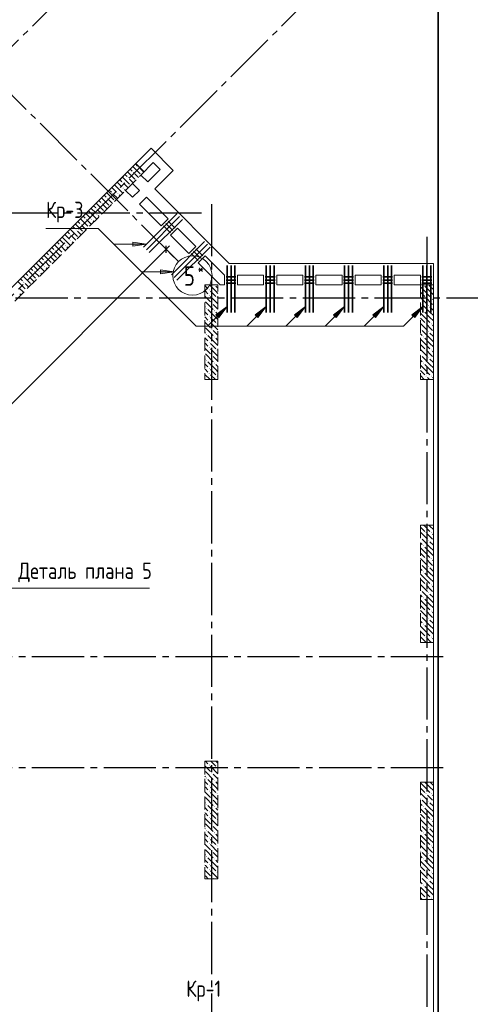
# Model space of a CAD drawing. Header units: millimetres. Extents: x 0 to 43617, y 0 to 59400.
# Tile 15 of 26: x 26737 to 33639, y 13706 to 28795. Entities that reach past the tile are written whole.
import ezdxf

# ---------------------------------------------------------------- set-up
doc = ezdxf.new("R2010")
doc.units = ezdxf.units.MM
doc.linetypes.add('______2', pattern=[270, 200, -70])
doc.linetypes.add('______5', pattern=[1100, 800, -100, 100, -100])
doc.layers.add('S1 Стержни арматуры фон', color=7, linetype='______2', lineweight=13, true_color=0xa0a0a0)
doc.layers.add('Поперечное армирование AW фон', color=7, linetype='______2', lineweight=13, true_color=0xa0a0a0)
for name, color, linetype, lineweight in [('Standard', 7, 'Continuous', 25), ('ЖБ Перекрытие верхний уровень', 7, 'Continuous', 35), ('ЖБ Пилон', 7, 'Continuous', 35), ('ЖБ Стена верхний уровень', 7, 'Continuous', 35), ('Оси', 40, '______5', 18), ('Позиционная метка номер позиции', 7, 'Continuous', 13), ('Примечания', 7, 'Continuous', 25)]:
    doc.layers.add(name, color=color, linetype=linetype, lineweight=lineweight)
doc.styles.add('GOST 2.304-81', font='txt')
doc.styles.add('ISOCPEUR', font='txt')

msp = doc.modelspace()

# ---------------------------------------------------------------- hatches: boundary and pattern name
at = {"layer": 'ЖБ Пилон', "linetype": 'Continuous', "lineweight": 18, "transparency": 33554687}
for points in [[(29634, 24653), (29641, 24660), (29647, 24653), (29641, 24647)], [(29724, 24730), (29721, 24727), (29718, 24730)], [(32924, 24730), (32921, 24727), (32918, 24730)], [(29634, 24573), (29641, 24580), (29647, 24573), (29641, 24567)], [(29674, 24453), (29681, 24460), (29687, 24453), (29681, 24447)], [(29754, 24533), (29761, 24540), (29767, 24533), (29761, 24527)], [(32874, 24453), (32881, 24460), (32887, 24453), (32881, 24447)], [(32954, 24533), (32961, 24540), (32967, 24533), (32961, 24527)], [(33034, 24533), (33041, 24540), (33047, 24533), (33041, 24527)], [(29594, 24373), (29601, 24380), (29607, 24373), (29601, 24367)], [(29714, 24333), (29721, 24340), (29727, 24333), (29721, 24327)], [(32914, 24333), (32921, 24340), (32927, 24333), (32921, 24327)], [(32994, 24413), (33001, 24420), (33007, 24413), (33001, 24407)], [(29634, 24253), (29641, 24260), (29647, 24253), (29641, 24247)], [(29634, 24173), (29641, 24180), (29647, 24173), (29641, 24167)], [(29674, 24053), (29681, 24060), (29687, 24053), (29681, 24047)], [(29754, 24133), (29761, 24140), (29767, 24133), (29761, 24127)], [(32874, 24053), (32881, 24060), (32887, 24053), (32881, 24047)], [(32954, 24133), (32961, 24140), (32967, 24133), (32961, 24127)], [(32994, 24013), (33001, 24020), (33007, 24013), (33001, 24007)], [(33034, 24133), (33041, 24140), (33047, 24133), (33041, 24127)], [(29594, 23973), (29601, 23980), (29607, 23973), (29601, 23967)], [(29634, 23853), (29641, 23860), (29647, 23853), (29641, 23847)], [(29714, 23933), (29721, 23940), (29727, 23933), (29721, 23927)], [(32914, 23933), (32921, 23940), (32927, 23933), (32921, 23927)], [(29634, 23773), (29641, 23780), (29647, 23773), (29641, 23767)], [(29754, 23733), (29761, 23740), (29767, 23733), (29761, 23727)], [(32954, 23733), (32961, 23740), (32967, 23733), (32961, 23727)], [(33034, 23733), (33041, 23740), (33047, 23733), (33041, 23727)], [(29594, 23573), (29601, 23580), (29607, 23573), (29601, 23567)], [(29674, 23653), (29681, 23660), (29687, 23653), (29681, 23647)], [(29714, 23533), (29721, 23540), (29727, 23533), (29721, 23527)], [(32874, 23653), (32881, 23660), (32887, 23653), (32881, 23647)], [(32914, 23533), (32921, 23540), (32927, 23533), (32921, 23527)], [(32994, 23613), (33001, 23620), (33007, 23613), (33001, 23607)], [(29634, 23453), (29641, 23460), (29647, 23453), (29641, 23447)], [(29634, 23373), (29641, 23380), (29647, 23373), (29641, 23367)], [(29754, 23333), (29761, 23340), (29767, 23333), (29761, 23327)], [(32954, 23333), (32961, 23340), (32967, 23333), (32961, 23327)], [(33034, 23333), (33041, 23340), (33047, 23333), (33041, 23327)], [(32874, 20853), (32881, 20860), (32887, 20853), (32881, 20847)], [(32954, 20933), (32961, 20940), (32967, 20933), (32961, 20927)], [(33034, 20933), (33041, 20940), (33047, 20933), (33041, 20927)], [(32914, 20733), (32921, 20740), (32927, 20733), (32921, 20727)], [(32994, 20813), (33001, 20820), (33007, 20813), (33001, 20807)], [(32954, 20533), (32961, 20540), (32967, 20533), (32961, 20527)], [(33034, 20533), (33041, 20540), (33047, 20533), (33041, 20527)], [(32874, 20453), (32881, 20460), (32887, 20453), (32881, 20447)], [(32994, 20413), (33001, 20420), (33007, 20413), (33001, 20407)], [(32914, 20333), (32921, 20340), (32927, 20333), (32921, 20327)], [(32954, 20133), (32961, 20140), (32967, 20133), (32961, 20127)], [(33034, 20133), (33041, 20140), (33047, 20133), (33041, 20127)], [(32874, 20053), (32881, 20060), (32887, 20053), (32881, 20047)], [(32914, 19933), (32921, 19940), (32927, 19933), (32921, 19927)], [(32994, 20013), (33001, 20020), (33007, 20013), (33001, 20007)], [(32874, 19653), (32881, 19660), (32887, 19653), (32881, 19647)], [(32954, 19733), (32961, 19740), (32967, 19733), (32961, 19727)], [(32994, 19613), (33001, 19620), (33007, 19613), (33001, 19607)], [(33034, 19733), (33041, 19740), (33047, 19733), (33041, 19727)], [(32914, 19533), (32921, 19540), (32927, 19533), (32921, 19527)], [(32954, 19333), (32961, 19340), (32967, 19333), (32961, 19327)], [(33034, 19333), (33041, 19340), (33047, 19333), (33041, 19327)], [(32874, 19253), (32881, 19260), (32887, 19253), (32884, 19250), (32878, 19250)], [(29634, 17373), (29641, 17380), (29647, 17373), (29641, 17367)], [(29674, 17253), (29681, 17260), (29687, 17253), (29681, 17247)], [(29754, 17333), (29761, 17340), (29767, 17333), (29761, 17327)], [(29594, 17173), (29601, 17180), (29607, 17173), (29601, 17167)], [(29634, 17053), (29641, 17060), (29647, 17053), (29641, 17047)], [(29714, 17133), (29721, 17140), (29727, 17133), (29721, 17127)], [(29634, 16973), (29641, 16980), (29647, 16973), (29641, 16967)], [(29754, 16933), (29761, 16940), (29767, 16933), (29761, 16927)], [(32954, 16933), (32961, 16940), (32967, 16933), (32961, 16927)], [(33034, 16933), (33041, 16940), (33047, 16933), (33041, 16927)], [(29594, 16773), (29601, 16780), (29607, 16773), (29601, 16767)], [(29674, 16853), (29681, 16860), (29687, 16853), (29681, 16847)], [(32874, 16853), (32881, 16860), (32887, 16853), (32881, 16847)], [(32994, 16813), (33001, 16820), (33007, 16813), (33001, 16807)], [(29634, 16653), (29641, 16660), (29647, 16653), (29641, 16647)], [(29714, 16733), (29721, 16740), (29727, 16733), (29721, 16727)], [(32914, 16733), (32921, 16740), (32927, 16733), (32921, 16727)], [(29634, 16573), (29641, 16580), (29647, 16573), (29641, 16567)], [(29674, 16453), (29681, 16460), (29687, 16453), (29681, 16447)], [(29754, 16533), (29761, 16540), (29767, 16533), (29761, 16527)], [(32874, 16453), (32881, 16460), (32887, 16453), (32881, 16447)], [(32954, 16533), (32961, 16540), (32967, 16533), (32961, 16527)], [(33034, 16533), (33041, 16540), (33047, 16533), (33041, 16527)], [(29594, 16373), (29601, 16380), (29607, 16373), (29601, 16367)], [(29714, 16333), (29721, 16340), (29727, 16333), (29721, 16327)], [(32914, 16333), (32921, 16340), (32927, 16333), (32921, 16327)], [(32994, 16413), (33001, 16420), (33007, 16413), (33001, 16407)], [(29634, 16253), (29641, 16260), (29647, 16253), (29641, 16247)], [(29634, 16173), (29641, 16180), (29647, 16173), (29641, 16167)], [(29674, 16053), (29681, 16060), (29687, 16053), (29681, 16047)], [(29754, 16133), (29761, 16140), (29767, 16133), (29761, 16127)], [(32874, 16053), (32881, 16060), (32887, 16053), (32881, 16047)], [(32954, 16133), (32961, 16140), (32967, 16133), (32961, 16127)], [(32994, 16013), (33001, 16020), (33007, 16013), (33001, 16007)], [(33034, 16133), (33041, 16140), (33047, 16133), (33041, 16127)], [(29594, 15973), (29601, 15980), (29607, 15973), (29601, 15967)], [(29634, 15853), (29641, 15860), (29647, 15853), (29641, 15847)], [(29714, 15933), (29721, 15940), (29727, 15933), (29721, 15927)], [(32914, 15933), (32921, 15940), (32927, 15933), (32921, 15927)], [(29634, 15773), (29641, 15780), (29647, 15773), (29641, 15767)], [(29754, 15733), (29761, 15740), (29767, 15733), (29761, 15727)], [(32954, 15733), (32961, 15740), (32967, 15733), (32961, 15727)], [(33034, 15733), (33041, 15740), (33047, 15733), (33041, 15727)], [(29674, 15653), (29681, 15660), (29687, 15653), (29681, 15647)], [(32874, 15653), (32881, 15660), (32887, 15653), (32881, 15647)], [(32994, 15613), (33001, 15620), (33007, 15613), (33001, 15607)], [(32914, 15533), (32921, 15540), (32927, 15533), (32921, 15527)], [(32954, 15333), (32961, 15340), (32967, 15333), (32961, 15327)], [(33034, 15333), (33041, 15340), (33047, 15333), (33041, 15327)]]:
    msp.add_hatch(color=7, dxfattribs=at).paths.add_polyline_path(points, flags=16)
at = {"layer": 'ЖБ Стена верхний уровень', "linetype": 'Continuous', "lineweight": 18, "transparency": 33554687}
for points in [[(28474, 26453), (28481, 26460), (28487, 26453), (28481, 26447)], [(28554, 26533), (28561, 26540), (28567, 26533), (28561, 26527)], [(28314, 26293), (28321, 26300), (28327, 26293), (28321, 26287)], [(28394, 26373), (28401, 26380), (28407, 26373), (28401, 26367)], [(28154, 26133), (28161, 26140), (28167, 26133), (28161, 26127)], [(28234, 26133), (28241, 26140), (28247, 26133), (28241, 26127)], [(28314, 26213), (28321, 26220), (28327, 26213), (28321, 26207)], [(27994, 25973), (28001, 25980), (28007, 25973), (28001, 25967)], [(28074, 26053), (28081, 26060), (28087, 26053), (28081, 26047)], [(27914, 25893), (27921, 25900), (27927, 25893), (27921, 25887)], [(27914, 25813), (27921, 25820), (27927, 25813), (27921, 25807)], [(27674, 25653), (27681, 25660), (27687, 25653), (27681, 25647)], [(27754, 25733), (27761, 25740), (27767, 25733), (27761, 25727)], [(27834, 25733), (27841, 25740), (27847, 25733), (27841, 25727)], [(27594, 25573), (27601, 25580), (27607, 25573), (27601, 25567)], [(27514, 25493), (27521, 25500), (27527, 25493), (27521, 25487)], [(27514, 25413), (27521, 25420), (27527, 25413), (27521, 25407)], [(27274, 25253), (27281, 25260), (27287, 25253), (27281, 25247)], [(27354, 25333), (27361, 25340), (27367, 25333), (27361, 25327)], [(27434, 25333), (27441, 25340), (27447, 25333), (27441, 25327)], [(27114, 25093), (27121, 25100), (27127, 25093), (27121, 25087)], [(27194, 25173), (27201, 25180), (27207, 25173), (27201, 25167)], [(26954, 24933), (26961, 24940), (26967, 24933), (26961, 24927)], [(27034, 24933), (27041, 24940), (27047, 24933), (27041, 24927)], [(27114, 25013), (27121, 25020), (27127, 25013), (27121, 25007)], [(26794, 24773), (26801, 24780), (26807, 24773), (26801, 24767)], [(26874, 24853), (26881, 24860), (26887, 24853), (26881, 24847)]]:
    msp.add_hatch(color=7, dxfattribs=at).paths.add_polyline_path(points, flags=16)
at = {"layer": 'Позиционная метка номер позиции', "linetype": 'Continuous', "lineweight": 13, "transparency": 33554687}
for points in [[(28471, 25386), (28681, 25356), (28471, 25326)], [(28471, 25386), (28681, 25356), (28471, 25326)], [(28895, 24961), (29105, 24931), (28895, 24901)], [(29744, 24271), (29914, 24398), (29787, 24229)], [(30344, 24271), (30514, 24398), (30387, 24229)], [(30944, 24271), (31114, 24398), (30987, 24229)], [(31544, 24271), (31714, 24398), (31587, 24229)], [(32144, 24271), (32314, 24398), (32187, 24229)], [(32744, 24271), (32914, 24398), (32787, 24229)], [(32744, 24271), (32914, 24398), (32787, 24229)]]:
    msp.add_hatch(color=7, dxfattribs=at).paths.add_polyline_path(points, flags=16)

# ---------------------------------------------------------------- linework, layer by layer
at = {"layer": 'S1 Стержни арматуры фон', "color": 7, "linetype": 'Continuous', "lineweight": 35, "transparency": 33554687}
for p, q in [((29145, 25820), (28636, 25311)), ((29187, 25777), (28678, 25268)), ((29230, 25735), (28721, 25226)), ((29569, 25395), (29060, 24886)), ((29612, 25353), (29102, 24844)), ((29654, 25311), (29145, 24801)), ((29914, 25030), (29914, 24310)), ((29974, 25030), (29974, 24310)), ((30034, 25030), (30034, 24310)), ((30514, 25030), (30514, 24310)), ((30574, 25030), (30574, 24310)), ((30634, 25030), (30634, 24310)), ((31114, 25030), (31114, 24310)), ((31174, 25030), (31174, 24310)), ((31234, 25030), (31234, 24310)), ((31714, 25030), (31714, 24310)), ((31774, 25030), (31774, 24310)), ((31834, 25030), (31834, 24310)), ((32314, 25030), (32314, 24310)), ((32374, 25030), (32374, 24310)), ((32434, 25030), (32434, 24310)), ((32914, 25030), (32914, 24310)), ((32974, 25030), (32974, 24310)), ((33034, 25030), (33034, 24310))]:
    msp.add_line(p, q, dxfattribs=at)
at = {"layer": 'Standard', "color": 251, "linetype": 'Continuous', "lineweight": -3, "true_color": 0x656565, "transparency": 33554687}
for q in [(28893, 25365), (29070, 25188), (29100, 25158)]:
    msp.add_line((28981, 25276), q, dxfattribs=at)
at = {"layer": 'Standard', "color": 7, "linetype": 'Continuous', "lineweight": 13, "transparency": 33554687}
for p, q in [((23282, 19577), (28981, 25276)), ((28981, 25276), (29034, 25329))]:
    msp.add_line(p, q, dxfattribs=at)
at = {"layer": 'Standard', "color": 7, "linetype": 'Continuous', "lineweight": 25, "transparency": 33554687}
msp.add_line((28981, 25223), (28981, 25329), dxfattribs=at)
at = {"layer": 'Standard', "color": 254, "linetype": 'Continuous', "lineweight": 35, "true_color": 0xc4c4ff, "transparency": 33554687}
msp.add_lwpolyline([(7324, 10030), (33149, 10030), (33149, 57295), (7324, 57295), (7324, 10030)], dxfattribs=at)
at = {"layer": 'ЖБ Перекрытие верхний уровень', "color": 7, "linetype": 'Continuous', "lineweight": 18, "transparency": 33554687}
for p, q in [((28749, 26824), (23700, 21775)), ((29088, 26484), (28749, 26824)), ((28593, 26414), (28784, 26605)), ((28784, 26605), (28890, 26499)), ((28699, 26308), (28593, 26414)), ((28890, 26499), (28699, 26308)), ((28806, 26202), (29088, 26484)), ((28360, 26180), (28466, 26286)), ((28466, 26286), (28572, 26180)), ((28466, 26074), (28360, 26180)), ((28572, 26180), (28466, 26074)), ((29947, 25060), (28806, 26202)), ((28572, 25968), (28678, 26074)), ((28904, 25636), (28572, 25968)), ((28678, 26074), (29011, 25742)), ((29011, 25742), (28904, 25636)), ((29046, 25494), (29152, 25601)), ((29152, 25601), (29435, 25318)), ((29329, 25212), (29046, 25494)), ((29435, 25318), (29329, 25212)), ((29470, 25070), (29576, 25176)), ((29810, 24730), (29470, 25070)), ((29576, 25176), (29872, 24880)), ((33074, 25060), (29947, 25060)), ((33074, 10100), (33074, 25060)), ((29872, 24880), (29874, 24880)), ((29874, 24880), (29874, 24730)), ((30074, 24730), (30074, 24880)), ((30074, 24880), (30474, 24880)), ((30474, 24880), (30474, 24730)), ((30674, 24730), (30674, 24880)), ((30674, 24880), (31074, 24880)), ((31074, 24880), (31074, 24730)), ((31274, 24730), (31274, 24880)), ((31274, 24880), (31674, 24880)), ((31674, 24880), (31674, 24730)), ((31874, 24730), (31874, 24880)), ((31874, 24880), (32274, 24880)), ((32274, 24880), (32274, 24730)), ((32474, 24730), (32474, 24880)), ((32474, 24880), (32874, 24880)), ((32874, 24880), (32874, 24730)), ((29874, 24730), (29810, 24730)), ((30474, 24730), (30074, 24730)), ((31074, 24730), (30674, 24730)), ((31674, 24730), (31274, 24730)), ((32274, 24730), (31874, 24730)), ((32874, 24730), (32474, 24730))]:
    msp.add_line(p, q, dxfattribs=at)
at = {"layer": 'ЖБ Пилон', "color": 253, "linetype": '______2', "lineweight": 13, "true_color": 0xa0a0a0, "transparency": 33554687}
for p, q in [((29574, 24730), (29574, 23280)), ((29774, 24730), (29574, 24730)), ((29774, 23280), (29774, 24730)), ((32874, 24730), (32874, 23280)), ((33074, 24730), (32874, 24730)), ((33074, 23280), (33074, 24730)), ((29574, 23280), (29774, 23280)), ((32874, 23280), (33074, 23280)), ((32874, 21050), (32874, 19250)), ((33074, 21050), (32874, 21050)), ((33074, 19250), (33074, 21050)), ((32874, 19250), (33074, 19250)), ((29574, 17430), (29574, 15630)), ((29774, 17430), (29574, 17430)), ((29774, 15630), (29774, 17430)), ((32874, 17110), (32874, 15310)), ((33074, 17110), (32874, 17110)), ((33074, 15310), (33074, 17110)), ((29574, 15630), (29774, 15630)), ((32874, 15310), (33074, 15310))]:
    msp.add_line(p, q, dxfattribs=at)
at = {"layer": 'ЖБ Пилон', "color": 9, "linetype": 'Continuous', "lineweight": 18, "true_color": 0xc7c7c7, "transparency": 33554687}
for p, q in [((29574, 24720), (29621, 24673)), ((29581, 24633), (29574, 24640)), ((29621, 24593), (29581, 24633)), ((29741, 24633), (29644, 24730)), ((29661, 24633), (29741, 24553)), ((29741, 24713), (29774, 24680)), ((29741, 24633), (29774, 24600)), ((32941, 24633), (32874, 24700)), ((32874, 24620), (32941, 24553)), ((32941, 24713), (33021, 24633)), ((32941, 24633), (33021, 24553)), ((33021, 24713), (33004, 24730)), ((33021, 24713), (33074, 24660)), ((33021, 24633), (33074, 24580)), ((29574, 24560), (29661, 24473)), ((29581, 24473), (29701, 24353)), ((29661, 24553), (29774, 24440)), ((32874, 24540), (32981, 24433)), ((33021, 24473), (32981, 24513)), ((33061, 24433), (33021, 24473)), ((33061, 24513), (33074, 24500)), ((29574, 24400), (29581, 24393)), ((29574, 24320), (29621, 24273)), ((29741, 24233), (29621, 24353)), ((29774, 24360), (29701, 24433)), ((29741, 24313), (29774, 24280)), ((32874, 24380), (32901, 24353)), ((32941, 24233), (32874, 24300)), ((33021, 24313), (32901, 24433)), ((32941, 24313), (33021, 24233)), ((33021, 24393), (33074, 24340)), ((33021, 24313), (33074, 24260)), ((29581, 24233), (29574, 24240)), ((29574, 24160), (29661, 24073)), ((29621, 24193), (29581, 24233)), ((29661, 24233), (29741, 24153)), ((29661, 24153), (29774, 24040)), ((29741, 24233), (29774, 24200)), ((32874, 24220), (32941, 24153)), ((32941, 24233), (33021, 24153)), ((33021, 24233), (33074, 24180)), ((29574, 24000), (29581, 23993)), ((29581, 24073), (29701, 23953)), ((29774, 23960), (29701, 24033)), ((32874, 24140), (32981, 24033)), ((33021, 23913), (32901, 24033)), ((33021, 24073), (32981, 24113)), ((33061, 24033), (33021, 24073)), ((33021, 23993), (33074, 23940)), ((33061, 24113), (33074, 24100)), ((29574, 23920), (29621, 23873)), ((29741, 23833), (29621, 23953)), ((29741, 23913), (29774, 23880)), ((32874, 23980), (32901, 23953)), ((32941, 23833), (32874, 23900)), ((32941, 23913), (33021, 23833)), ((33021, 23913), (33074, 23860)), ((29581, 23833), (29574, 23840)), ((29574, 23760), (29661, 23673)), ((29621, 23793), (29581, 23833)), ((29661, 23833), (29741, 23753)), ((29661, 23753), (29774, 23640)), ((29741, 23833), (29774, 23800)), ((32874, 23820), (32941, 23753)), ((32874, 23740), (32981, 23633)), ((32941, 23833), (33021, 23753)), ((33021, 23673), (32981, 23713)), ((33021, 23833), (33074, 23780)), ((33061, 23713), (33074, 23700)), ((29574, 23600), (29581, 23593)), ((29581, 23673), (29701, 23553)), ((29741, 23433), (29621, 23553)), ((29774, 23560), (29701, 23633)), ((32874, 23580), (32901, 23553)), ((33021, 23513), (32901, 23633)), ((33061, 23633), (33021, 23673)), ((33021, 23593), (33074, 23540)), ((29574, 23520), (29621, 23473)), ((29581, 23433), (29574, 23440)), ((29621, 23393), (29581, 23433)), ((29661, 23433), (29741, 23353)), ((29741, 23513), (29774, 23480)), ((29741, 23433), (29774, 23400)), ((32941, 23433), (32874, 23500)), ((32874, 23420), (32941, 23353)), ((32941, 23513), (33021, 23433)), ((32941, 23433), (33021, 23353)), ((33021, 23513), (33074, 23460)), ((33021, 23433), (33074, 23380)), ((29574, 23360), (29654, 23280)), ((29661, 23353), (29734, 23280)), ((32874, 23340), (32934, 23280)), ((33014, 23280), (32981, 23313)), ((33061, 23313), (33074, 23300)), ((32874, 21020), (32941, 20953)), ((32941, 21033), (32924, 21050)), ((32941, 21033), (33021, 20953)), ((33004, 21050), (33021, 21033)), ((33021, 21033), (33074, 20980)), ((32874, 20940), (32981, 20833)), ((33021, 20713), (32901, 20833)), ((33021, 20873), (32981, 20913)), ((33061, 20833), (33021, 20873)), ((33061, 20913), (33074, 20900)), ((32874, 20780), (32901, 20753)), ((32941, 20633), (32874, 20700)), ((32941, 20713), (33021, 20633)), ((33021, 20793), (33074, 20740)), ((33021, 20713), (33074, 20660)), ((32874, 20620), (32941, 20553)), ((32874, 20540), (32981, 20433)), ((32941, 20633), (33021, 20553)), ((33021, 20633), (33074, 20580)), ((32874, 20380), (32901, 20353)), ((33021, 20313), (32901, 20433)), ((33021, 20473), (32981, 20513)), ((33061, 20433), (33021, 20473)), ((33021, 20393), (33074, 20340)), ((33061, 20513), (33074, 20500)), ((32941, 20233), (32874, 20300)), ((32874, 20220), (32941, 20153)), ((32941, 20313), (33021, 20233)), ((32941, 20233), (33021, 20153)), ((33021, 20313), (33074, 20260)), ((33021, 20233), (33074, 20180)), ((32874, 20140), (32981, 20033)), ((33021, 20073), (32981, 20113)), ((33061, 20033), (33021, 20073)), ((33061, 20113), (33074, 20100)), ((32874, 19980), (32901, 19953)), ((33021, 19913), (32901, 20033)), ((33021, 19993), (33074, 19940)), ((32941, 19833), (32874, 19900)), ((32874, 19820), (32941, 19753)), ((32941, 19913), (33021, 19833)), ((32941, 19833), (33021, 19753)), ((33021, 19913), (33074, 19860)), ((33021, 19833), (33074, 19780)), ((32874, 19740), (32981, 19633)), ((33021, 19513), (32901, 19633)), ((33021, 19673), (32981, 19713)), ((33061, 19633), (33021, 19673)), ((33061, 19713), (33074, 19700)), ((32874, 19580), (32901, 19553)), ((32941, 19433), (32874, 19500)), ((32941, 19513), (33021, 19433)), ((33021, 19593), (33074, 19540)), ((33021, 19513), (33074, 19460)), ((32874, 19420), (32941, 19353)), ((32874, 19340), (32964, 19250)), ((32941, 19433), (33021, 19353)), ((33021, 19433), (33074, 19380)), ((33021, 19273), (32981, 19313)), ((33044, 19250), (33021, 19273)), ((33061, 19313), (33074, 19300)), ((29574, 17360), (29661, 17273)), ((29621, 17393), (29584, 17430)), ((29661, 17353), (29774, 17240)), ((29664, 17430), (29741, 17353)), ((29744, 17430), (29774, 17400)), ((29581, 17273), (29701, 17153)), ((29774, 17160), (29701, 17233)), ((29574, 17200), (29581, 17193)), ((29574, 17120), (29621, 17073)), ((29741, 17033), (29621, 17153)), ((29741, 17113), (29774, 17080)), ((32941, 17033), (32874, 17100)), ((32944, 17110), (33021, 17033)), ((33024, 17110), (33074, 17060)), ((29581, 17033), (29574, 17040)), ((29574, 16960), (29661, 16873)), ((29621, 16993), (29581, 17033)), ((29661, 17033), (29741, 16953)), ((29661, 16953), (29774, 16840)), ((29741, 17033), (29774, 17000)), ((32874, 17020), (32941, 16953)), ((32874, 16940), (32981, 16833)), ((32941, 17033), (33021, 16953)), ((33021, 16873), (32981, 16913)), ((33021, 17033), (33074, 16980)), ((33061, 16913), (33074, 16900)), ((29574, 16800), (29581, 16793)), ((29581, 16873), (29701, 16753)), ((29741, 16633), (29621, 16753)), ((29774, 16760), (29701, 16833)), ((32874, 16780), (32901, 16753)), ((33021, 16713), (32901, 16833)), ((33061, 16833), (33021, 16873)), ((33021, 16793), (33074, 16740)), ((29574, 16720), (29621, 16673)), ((29581, 16633), (29574, 16640)), ((29621, 16593), (29581, 16633)), ((29661, 16633), (29741, 16553)), ((29741, 16713), (29774, 16680)), ((29741, 16633), (29774, 16600)), ((32941, 16633), (32874, 16700)), ((32874, 16620), (32941, 16553)), ((32941, 16713), (33021, 16633)), ((32941, 16633), (33021, 16553)), ((33021, 16713), (33074, 16660)), ((33021, 16633), (33074, 16580)), ((29574, 16560), (29661, 16473)), ((29581, 16473), (29701, 16353)), ((29661, 16553), (29774, 16440)), ((32874, 16540), (32981, 16433)), ((33021, 16473), (32981, 16513)), ((33061, 16433), (33021, 16473)), ((33061, 16513), (33074, 16500)), ((29574, 16400), (29581, 16393)), ((29574, 16320), (29621, 16273)), ((29741, 16233), (29621, 16353)), ((29774, 16360), (29701, 16433)), ((29741, 16313), (29774, 16280)), ((32874, 16380), (32901, 16353)), ((32941, 16233), (32874, 16300)), ((33021, 16313), (32901, 16433)), ((32941, 16313), (33021, 16233)), ((33021, 16393), (33074, 16340)), ((33021, 16313), (33074, 16260)), ((29581, 16233), (29574, 16240)), ((29574, 16160), (29661, 16073)), ((29621, 16193), (29581, 16233)), ((29661, 16233), (29741, 16153)), ((29661, 16153), (29774, 16040)), ((29741, 16233), (29774, 16200)), ((32874, 16220), (32941, 16153)), ((32941, 16233), (33021, 16153)), ((33021, 16233), (33074, 16180)), ((29574, 16000), (29581, 15993)), ((29581, 16073), (29701, 15953)), ((29774, 15960), (29701, 16033)), ((32874, 16140), (32981, 16033)), ((33021, 15913), (32901, 16033)), ((33021, 16073), (32981, 16113)), ((33061, 16033), (33021, 16073)), ((33061, 16113), (33074, 16100)), ((29574, 15920), (29621, 15873)), ((29741, 15833), (29621, 15953)), ((29741, 15913), (29774, 15880)), ((32874, 15980), (32901, 15953)), ((32941, 15833), (32874, 15900)), ((32941, 15913), (33021, 15833)), ((33021, 15993), (33074, 15940)), ((33021, 15913), (33074, 15860)), ((29581, 15833), (29574, 15840)), ((29574, 15760), (29661, 15673)), ((29621, 15793), (29581, 15833)), ((29661, 15833), (29741, 15753)), ((29661, 15753), (29774, 15640)), ((29741, 15833), (29774, 15800)), ((32874, 15820), (32941, 15753)), ((32874, 15740), (32981, 15633)), ((32941, 15833), (33021, 15753)), ((33021, 15673), (32981, 15713)), ((33021, 15833), (33074, 15780)), ((33061, 15713), (33074, 15700)), ((29581, 15673), (29624, 15630)), ((29704, 15630), (29701, 15633)), ((32874, 15580), (32901, 15553)), ((33021, 15513), (32901, 15633)), ((33061, 15633), (33021, 15673)), ((33021, 15593), (33074, 15540)), ((32941, 15433), (32874, 15500)), ((32874, 15420), (32941, 15353)), ((32941, 15513), (33021, 15433)), ((32941, 15433), (33021, 15353)), ((33021, 15513), (33074, 15460)), ((33021, 15433), (33074, 15380)), ((32874, 15340), (32904, 15310)), ((32984, 15310), (32981, 15313)), ((33061, 15313), (33064, 15310))]:
    msp.add_line(p, q, dxfattribs=at)
at = {"layer": 'ЖБ Стена верхний уровень', "color": 251, "linetype": '______2', "lineweight": 13, "true_color": 0x656565, "transparency": 33554687}
for p, q in [((28516, 26590), (23700, 21775)), ((28643, 26463), (28516, 26590)), ((22463, 20283), (28643, 26463))]:
    msp.add_line(p, q, dxfattribs=at)
at = {"layer": 'ЖБ Стена верхний уровень', "color": 9, "linetype": 'Continuous', "lineweight": 18, "true_color": 0xc7c7c7, "transparency": 33554687}
for p, q in [((28510, 26584), (28541, 26553)), ((28350, 26424), (28381, 26393)), ((28390, 26464), (28501, 26353)), ((28430, 26504), (28461, 26473)), ((28470, 26544), (28581, 26433)), ((28557, 26377), (28501, 26433)), ((28621, 26473), (28581, 26513)), ((28637, 26457), (28621, 26473)), ((28190, 26264), (28221, 26233)), ((28230, 26304), (28301, 26233)), ((28270, 26344), (28301, 26313)), ((28310, 26384), (28421, 26273)), ((28381, 26233), (28341, 26273)), ((28477, 26297), (28421, 26353)), ((28070, 26144), (28181, 26033)), ((28110, 26184), (28141, 26153)), ((28150, 26224), (28221, 26153)), ((28221, 26073), (28181, 26113)), ((28221, 26233), (28317, 26137)), ((28261, 26113), (28277, 26097)), ((28341, 26193), (28357, 26177)), ((28397, 26217), (28381, 26233)), ((27910, 25984), (28021, 25873)), ((27950, 26024), (27981, 25993)), ((27990, 26064), (28101, 25953)), ((28030, 26104), (28061, 26073)), ((28157, 25977), (28101, 26033)), ((28237, 26057), (28221, 26073)), ((27750, 25824), (27821, 25753)), ((27790, 25864), (27821, 25833)), ((27821, 25833), (27917, 25737)), ((27830, 25904), (27901, 25833)), ((27870, 25944), (27901, 25913)), ((27981, 25833), (27941, 25873)), ((27997, 25817), (27981, 25833)), ((28077, 25897), (28021, 25953)), ((27590, 25664), (27701, 25553)), ((27630, 25704), (27661, 25673)), ((27670, 25744), (27781, 25633)), ((27710, 25784), (27741, 25753)), ((27821, 25673), (27781, 25713)), ((27837, 25657), (27821, 25673)), ((27861, 25713), (27877, 25697)), ((27941, 25793), (27957, 25777)), ((27430, 25504), (27501, 25433)), ((27470, 25544), (27501, 25513)), ((27510, 25584), (27621, 25473)), ((27550, 25624), (27581, 25593)), ((27677, 25497), (27621, 25553)), ((27757, 25577), (27701, 25633)), ((27310, 25384), (27341, 25353)), ((27350, 25424), (27421, 25353)), ((27390, 25464), (27421, 25433)), ((27421, 25433), (27517, 25337)), ((27581, 25433), (27541, 25473)), ((27541, 25393), (27557, 25377)), ((27597, 25417), (27581, 25433)), ((27150, 25224), (27181, 25193)), ((27190, 25264), (27301, 25153)), ((27230, 25304), (27261, 25273)), ((27270, 25344), (27381, 25233)), ((27357, 25177), (27301, 25233)), ((27421, 25273), (27381, 25313)), ((27437, 25257), (27421, 25273)), ((27461, 25313), (27477, 25297)), ((26990, 25064), (27021, 25033)), ((27030, 25104), (27101, 25033)), ((27070, 25144), (27101, 25113)), ((27110, 25184), (27221, 25073)), ((27181, 25033), (27141, 25073)), ((27277, 25097), (27221, 25153)), ((26830, 24904), (26861, 24873)), ((26870, 24944), (26981, 24833)), ((26910, 24984), (26941, 24953)), ((26950, 25024), (27021, 24953)), ((27021, 24873), (26981, 24913)), ((27021, 25033), (27117, 24937)), ((27061, 24913), (27077, 24897)), ((27141, 24993), (27157, 24977)), ((27197, 25017), (27181, 25033)), ((26710, 24784), (26821, 24673)), ((26750, 24824), (26781, 24793)), ((26790, 24864), (26901, 24753)), ((26877, 24697), (26821, 24753)), ((26957, 24777), (26901, 24833)), ((27037, 24857), (27021, 24873)), ((26781, 24633), (26741, 24673)), ((26797, 24617), (26781, 24633)), ((26741, 24593), (26757, 24577))]:
    msp.add_line(p, q, dxfattribs=at)
at = {"layer": 'Оси', "color": 8, "linetype": '______5', "lineweight": -3, "transparency": 33554687}
for p, q in [((29170, 25087), (21090, 33167)), ((12153, 13919), (31163, 32929)), ((14416, 12363), (33072, 31020)), ((29674, 25969), (29674, 7100)), ((29524, 25830), (4600, 25830)), ((32974, 25469), (32974, 7100)), ((34074, 24530), (4600, 24530)), ((34074, 24530), (4600, 24530)), ((33224, 19030), (4600, 19030)), ((33224, 17330), (4600, 17330))]:
    msp.add_line(p, q, dxfattribs=at)
at = {"layer": 'Оси', "color": 7, "linetype": 'Continuous', "lineweight": 13, "transparency": 33554687}
msp.add_circle((29383, 24875), 300, dxfattribs=at)
at = {"layer": 'Позиционная метка номер позиции', "color": 7, "linetype": 'Continuous', "lineweight": 13, "transparency": 33554687}
for p, q in [((28681, 25356), (28181, 25356)), ((28471, 25356), (28456, 25356)), ((28471, 25356), (28456, 25356)), ((28471, 25326), (28471, 25386)), ((28471, 25386), (28681, 25356)), ((28471, 25326), (28471, 25386)), ((28471, 25386), (28681, 25356)), ((28681, 25356), (28471, 25326)), ((28681, 25356), (28471, 25326)), ((28681, 25356), (28681, 25356)), ((28681, 25356), (28681, 25356)), ((28681, 25356), (28681, 25356)), ((28681, 25356), (28681, 25356)), ((28681, 25356), (28681, 25356)), ((28681, 25356), (28681, 25356)), ((29105, 24931), (28605, 24931)), ((28895, 24931), (28880, 24931)), ((28895, 24901), (28895, 24961)), ((28895, 24961), (29105, 24931)), ((29105, 24931), (28895, 24901)), ((29105, 24931), (29105, 24931)), ((29105, 24931), (29105, 24931)), ((29105, 24931), (29105, 24931)), ((29914, 24398), (29614, 24098)), ((29744, 24271), (29914, 24398)), ((29914, 24398), (29787, 24229)), ((29914, 24398), (29914, 24398)), ((29914, 24398), (29914, 24398)), ((29914, 24398), (29914, 24398)), ((30514, 24398), (30214, 24098)), ((30344, 24271), (30514, 24398)), ((30514, 24398), (30387, 24229)), ((30514, 24398), (30514, 24398)), ((30514, 24398), (30514, 24398)), ((30514, 24398), (30514, 24398)), ((31114, 24398), (30814, 24098)), ((30944, 24271), (31114, 24398)), ((31114, 24398), (30987, 24229)), ((31114, 24398), (31114, 24398)), ((31114, 24398), (31114, 24398)), ((31114, 24398), (31114, 24398)), ((31714, 24398), (31414, 24098)), ((31544, 24271), (31714, 24398)), ((31714, 24398), (31587, 24229)), ((31714, 24398), (31714, 24398)), ((31714, 24398), (31714, 24398)), ((31714, 24398), (31714, 24398)), ((32314, 24398), (32014, 24098)), ((32144, 24271), (32314, 24398)), ((32314, 24398), (32187, 24229)), ((32314, 24398), (32314, 24398)), ((32314, 24398), (32314, 24398)), ((32314, 24398), (32314, 24398)), ((32914, 24398), (32614, 24098)), ((32744, 24271), (32914, 24398)), ((32744, 24271), (32914, 24398)), ((32914, 24398), (32787, 24229)), ((32914, 24398), (32787, 24229)), ((32914, 24398), (32914, 24398)), ((32914, 24398), (32914, 24398)), ((32914, 24398), (32914, 24398)), ((32914, 24398), (32914, 24398)), ((32914, 24398), (32914, 24398)), ((32914, 24398), (32914, 24398)), ((29787, 24229), (29744, 24271)), ((29766, 24250), (29755, 24239)), ((30387, 24229), (30344, 24271)), ((30366, 24250), (30355, 24239)), ((30987, 24229), (30944, 24271)), ((30966, 24250), (30955, 24239)), ((31587, 24229), (31544, 24271)), ((31566, 24250), (31555, 24239)), ((32187, 24229), (32144, 24271)), ((32166, 24250), (32155, 24239)), ((32787, 24229), (32744, 24271)), ((32787, 24229), (32744, 24271)), ((32766, 24250), (32755, 24239)), ((32766, 24250), (32755, 24239))]:
    msp.add_line(p, q, dxfattribs=at)
for points in [[(28681, 25356), (28181, 25356), (27940, 25596), (27140, 25596)], [(32914, 24398), (32614, 24098), (29438, 24098), (27940, 25596), (27140, 25596)]]:
    msp.add_lwpolyline(points, dxfattribs=at)
at = {"layer": 'Поперечное армирование AW фон', "color": 7, "linetype": 'Continuous', "lineweight": 35, "transparency": 33554687}
for p, q in [((28975, 25671), (29081, 25565)), ((29011, 25707), (29117, 25601)), ((28940, 25636), (29046, 25530)), ((29364, 25212), (29470, 25106)), ((29399, 25247), (29506, 25141)), ((29435, 25282), (29541, 25176)), ((30049, 24855), (29899, 24855)), ((30049, 24805), (29899, 24805)), ((30049, 24755), (29899, 24755)), ((30649, 24855), (30499, 24855)), ((30649, 24805), (30499, 24805)), ((30649, 24755), (30499, 24755)), ((31249, 24855), (31099, 24855)), ((31249, 24805), (31099, 24805)), ((31249, 24755), (31099, 24755)), ((31849, 24855), (31699, 24855)), ((31849, 24805), (31699, 24805)), ((31849, 24755), (31699, 24755)), ((32449, 24855), (32299, 24855)), ((32449, 24805), (32299, 24805)), ((32449, 24755), (32299, 24755)), ((33049, 24855), (32899, 24855)), ((33049, 24805), (32899, 24805)), ((33049, 24755), (32899, 24755))]:
    msp.add_line(p, q, dxfattribs=at)
at = {"layer": 'Примечания', "color": 7, "linetype": 'Continuous', "lineweight": 13, "transparency": 33554687}
for points in [[(25199, 19460), (25199, 20083), (27685, 20083)], [(26239, 19460), (26239, 20083), (28725, 20083)]]:
    msp.add_lwpolyline(points, dxfattribs=at)

# ---------------------------------------------------------------- texts
at = {"layer": 'Standard', "color": 7, "linetype": 'Continuous', "lineweight": 25, "transparency": 33554687, "char_height": 250, "attachment_point": 7, "style": 'GOST 2.304-81'}
for s, insert, width in [('Кр-3', (27140, 25688), 711.25), ('Кр-1', (29289, 13752), 675.67)]:
    msp.add_mtext(s, dxfattribs=dict(at, insert=insert, width=width))
at = {"layer": 'Оси', "color": 7, "linetype": 'Continuous', "lineweight": 25, "transparency": 33554687, "attachment_point": 7, "style": 'ISOCPEUR'}
for s, insert, char_height, width in [('\\W0.80;*', (29461, 24892), 180, 215.9), ('\\W0.78;5', (29251, 24717), 300, 326.41)]:
    msp.add_mtext(s, dxfattribs=dict(at, insert=insert, char_height=char_height, width=width))
at = {"layer": 'Примечания', "color": 7, "linetype": 'Continuous', "lineweight": 25, "transparency": 33554687, "insert": (26717, 20174), "char_height": 250, "width": 2132.45, "attachment_point": 7, "style": 'GOST 2.304-81'}
msp.add_mtext('Деталь\\~плана\\~5', dxfattribs=at)

doc.saveas('drawing.dxf')
